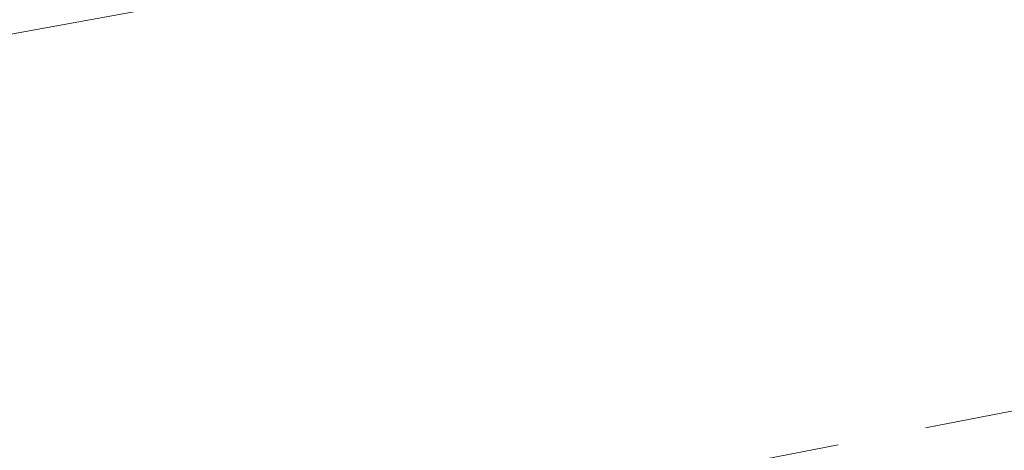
# Model space of a CAD drawing. Header units: metres. Extents: x 5504996 to 5514259, y 5943254 to 5951281.
# Tile 138 of 256: x 5509508.83 to 5509514.36, y 5947792.08 to 5947794.5. Entities that reach past the tile are written whole.
import ezdxf

# ---------------------------------------------------------------- set-up
doc = ezdxf.new("R2010")
doc.units = ezdxf.units.M
doc.linetypes.add('L_0_03', pattern=[1, 0.5, -0.5])
doc.layers.add('EGB_KonturUzytkuGruntowego', color=7, linetype='L_0_03', lineweight=18, true_color=0x008000)
doc.layers.add('GES_PrzewodWodociagowy', color=5, linetype='CONTINUOUS', lineweight=18, true_color=0x0000ff)

msp = doc.modelspace()

# ---------------------------------------------------------------- linework, layer by layer
at = {"layer": 'EGB_KonturUzytkuGruntowego', "color": 96, "linetype": 'L_0_03', "lineweight": 18, "true_color": 0x008000, "flags": 128}
msp.add_lwpolyline([(5509132.11, 5947722.74), (5509138.95, 5947723.71), (5509174.28, 5947730.59), (5509238.85, 5947743.15), (5509250.57, 5947745.43), (5509256.78, 5947746.64), (5509279.77, 5947751.07), (5509328.99, 5947760.54), (5509398.1, 5947774.41), (5509466.39, 5947787.67), (5509571.35, 5947807.56), (5509575.37, 5947864.59), (5509585.59, 5947864.33), (5509595.51, 5947812.34), (5509606.05, 5947784.07), (5509634.83, 5947756.53), (5509689.69, 5947732.73), (5509732.68, 5947714.19), (5509740.33, 5947717.31), (5509801.61, 5947664.57), (5509875.75, 5947590.67), (5509888.55, 5947577.92), (5509897.01, 5947569.49), (5509942.28, 5947505.67), (5509946.97, 5947499.05), (5509976.47, 5947457.46), (5510054.83, 5947376.31), (5510126.58, 5947283.52), (5510258.9, 5947135), (5510253.94, 5947130.54), (5510119.91, 5947281.35), (5510092.33, 5947316.78), (5510083.35, 5947328.32), (5510050.79, 5947370.13), (5510049.32, 5947372.02), (5510048.23, 5947373.15), (5509971.45, 5947452.61), (5509970.37, 5947454.13), (5509952.93, 5947478.66), (5509943.2, 5947492.35), (5509931.62, 5947508.65), (5509922, 5947522.18), (5509900.86, 5947551.93), (5509891.59, 5947564.97), (5509848.28, 5947605.27), (5509828.55, 5947626.04), (5509813.95, 5947641.41), (5509796.82, 5947659.44), (5509793.79, 5947662.05), (5509775.08, 5947678.15), (5509758.5, 5947692.42), (5509739.22, 5947709.02), (5509731.59, 5947706.43), (5509630.59, 5947750.76), (5509601.52, 5947783.63), (5509592.23, 5947807.72), (5509544.28, 5947798.09), (5509513.29, 5947792.09), (5509480.03, 5947785.51), (5509452.41, 5947780.41), (5509446.42, 5947779.31), (5509427.06, 5947775.67), (5509415.05, 5947773.41), (5509388.09, 5947768.34), (5509354.14, 5947761.93), (5509351.68, 5947761.46), (5509349.26, 5947760.87), (5509322.54, 5947754.35), (5509294.76, 5947749.17), (5509288.79, 5947748.06), (5509259.26, 5947742.55), (5509201.21, 5947731.73), (5509134.01, 5947718.79), (5509184.94, 5947617.86), (5509192.65, 5947602.56), (5509208.88, 5947553.53), (5509219.5, 5947532.81), (5509221.57, 5947527.62), (5509225.28, 5947518.3), (5509230.29, 5947505.74), (5509234.62, 5947494.99), (5509235.43, 5947492.98), (5509245.62, 5947467.67), (5509248.8, 5947458.12), (5509258.49, 5947429.05), (5509265.71, 5947407.19), (5509268.21, 5947399.6), (5509276.09, 5947375.73), (5509279.14, 5947345.6), (5509278.67, 5947325.3), (5509278.21, 5947305.75), (5509277.73, 5947285.2), (5509277.81, 5947261.49), (5509278.34, 5947225.27), (5509282.81, 5947210.39), (5509288.75, 5947190.29), (5509306.08, 5947132.06), (5509317.35, 5947112.7), (5509319.32, 5947109.54), (5509328.96, 5947092.96), (5509391.48, 5946985.42), (5509466.85, 5946903.15), (5509481.04, 5946887.66), (5509516.37, 5946855.62), (5509531.42, 5946841.97), (5509544.33, 5946838.38), (5509546.44, 5946830.79), (5509548.19, 5946826.76), (5509527.38, 5946837.54), (5509477.01, 5946883.22), (5509471.15, 5946889.83), (5509429.65, 5946935.65), (5509398.54, 5946968.55), (5509385.51, 5946984.98), (5509383.09, 5946989.05), (5509374.16, 5947005.82), (5509323.19, 5947093.02), (5509321.17, 5947096.47), (5509300.9, 5947129.34), (5509292.67, 5947156.72), (5509286.07, 5947174.39), (5509278.7, 5947201.64), (5509273.93, 5947219.27), (5509272.33, 5947225.16), (5509272.33, 5947244.4), (5509271.53, 5947285.23), (5509272.95, 5947346.16), (5509270.09, 5947375.57), (5509267.28, 5947385), (5509258.74, 5947409.92), (5509252, 5947429.94), (5509246.69, 5947445.69), (5509239.96, 5947465.69), (5509225.67, 5947500.81), (5509224.29, 5947504.57), (5509216.41, 5947523.68), (5509214.27, 5947528.87), (5509207.89, 5947543.83), (5509199.71, 5947564.91), (5509194.33, 5947577.93), (5509189.03, 5947589.01), (5509171.45, 5947626.03), (5509134.62, 5947703.86), (5509129.04, 5947715.63), (5509126.18, 5947721.9)], close=True, dxfattribs=at)
at = {"layer": 'GES_PrzewodWodociagowy', "color": 5, "linetype": 'Continuous', "lineweight": 18, "true_color": 0x0000ff, "flags": 128}
msp.add_lwpolyline([(5509482.96, 5947789.04), (5509501.32, 5947793.06), (5509518.64, 5947796.22), (5509538.55, 5947800.13), (5509559.49, 5947803.98), (5509575.1, 5947806.8), (5509575.42, 5947814.72), (5509575.64, 5947819.67), (5509575.74, 5947821.92), (5509576.96, 5947841.47), (5509578.44, 5947861.67), (5509585.87, 5947861.48)], dxfattribs=at)

doc.saveas('drawing.dxf')
